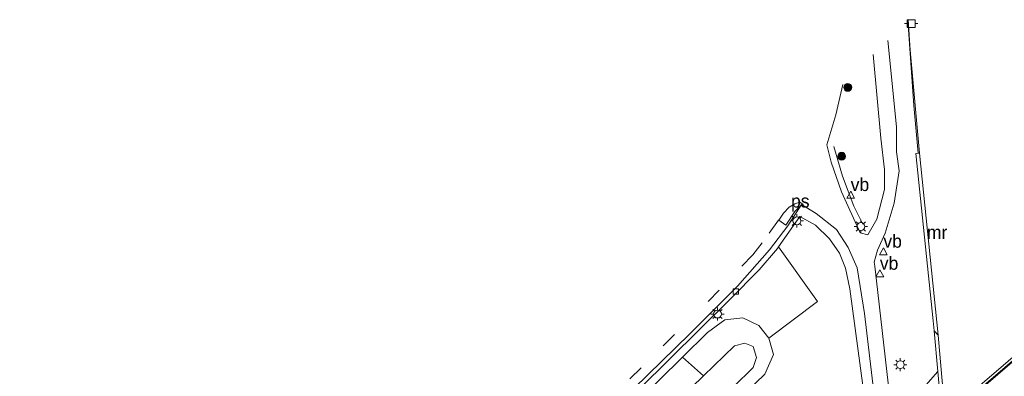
# Model space of a CAD drawing. Header units: millimetres. Extents: x 82463 to 85160, y 450000 to 452470.
# Tile 28 of 98: x 83258 to 83445, y 450875 to 450942. Entities that reach past the tile are written whole.
import ezdxf
from ezdxf.enums import TextEntityAlignment as Align

# ---------------------------------------------------------------- set-up
doc = ezdxf.new("R2010")
doc.units = ezdxf.units.MM
doc.linetypes.add('39strp', pattern=[12, 3, -9])
for name, color, linetype, lineweight in [('af-b1-rasterhekwerk', 8, 'hekwerk', 18), ('af-b5-muur', 8, 'muur', 18), ('bp-b5-bomenstruiken', 93, 'Continuous', 18), ('bp-bs-boom', 93, 'Continuous', 18), ('gw-bs-insteekwatergang', 93, 'Continuous', 18), ('iw-bs-afmeerconstructie', 213, 'Continuous', 18), ('kw-b6-viaduct', 173, 'Continuous', 18), ('mk-b5-vlakmark', 8, 'Continuous', 18), ('mk-bs-39streep 0.15', 8, '39strp', 18), ('og-b1-terreinafscheiding', 253, 'Continuous', 18), ('og-b5-water', 153, 'Continuous', 18), ('og-bs-maaiveld', 253, 'Continuous', 18), ('og-bs-terreinafscheiding', 253, 'Continuous', 18), ('vh-b6-verh_soort', 8, 'Continuous', 18), ('wh-bs-kolk', 8, 'Continuous', 18), ('wh-bs-waterlijn', 133, 'Continuous', 18), ('wm-bs-lichtmast', 8, 'Continuous', 18), ('wm-bs-schrikhek', 8, 'Continuous', 18), ('wm-bs-verkeersbord', 8, 'Continuous', 18)]:
    doc.layers.add(name, color=color, linetype=linetype, lineweight=lineweight)
doc.styles.add('rtw_iso', font='iso-rtw.shx')
doc.linetypes.add('hekwerk', pattern='A,7,-1.5,[1,RTW.shx,S=0.75,R=0,X=0,Y=0],-1.5', length=10)
doc.linetypes.add('muur', pattern='A,8,-1,[6,RTW.shx,S=0.75,R=90,X=0,Y=0],-1', length=10)

# ---------------------------------------------------------------- blocks, each defined once
blk = doc.blocks.new('verkeersbord')
for p, q in [((0, 0.75), (-0.75, -0.625)), ((0.75, -0.625), (0, 0.75)), ((-0.75, -0.625), (0.75, -0.625))]:
    blk.add_line(p, q)
blk = doc.blocks.new('dtbattr')
at = {"style": 'rtw_iso'}
blk.add_attdef('TAG', (0.59, 0.87), '', height=2.5, dxfattribs=at)
blk = doc.blocks.new('kolk')
blk.add_lwpolyline([(-0.5, -0.5), (0.5, -0.5), (0.5, 0.5), (-0.5, 0.5)], close=True)
blk = doc.blocks.new('dtbattr-r')
at = {"style": 'rtw_iso'}
blk.add_attdef('TAG', text='', height=2.5, dxfattribs=at).set_placement((0, 0), align=Align.MIDDLE_CENTER)
blk = doc.blocks.new('boom')
blk.add_hatch(color=256).paths.add_polyline_path([(-0.75, 0, 1), (0.75, 0, 1)])
blk.add_circle((0, 0), 0.75)
blk = doc.blocks.new('lantaarnpaal')
for p, q in [((-0.75, 0), (-1.25, 0)), ((-0.88, 0.88), (-0.53, 0.53)), ((0, 0.75), (0, 1.25)), ((0.53, 0.53), (0.88, 0.88)), ((0.75, 0), (1.25, 0)), ((-0.53, -0.53), (-0.88, -0.88)), ((0, -0.75), (0, -1.25)), ((0.53, -0.53), (0.88, -0.88))]:
    blk.add_line(p, q)
blk.add_circle((0, 0), 0.75)
blk = doc.blocks.new('meerpaal')
for p, q in [((-0.75, 0), (-1.25, 0)), ((0.75, 0.75), (-0.75, 0.75)), ((-0.75, 0.75), (-0.75, -0.75)), ((0.75, -0.75), (0.75, 0.75)), ((0.75, 0), (1.25, 0)), ((-0.75, -0.75), (0.75, -0.75))]:
    blk.add_line(p, q)

msp = doc.modelspace()

# ---------------------------------------------------------------- linework, layer by layer
at = {"layer": 'af-b1-rasterhekwerk'}
msp.add_polyline3d([(83491.339, 450915.553, 9.051), (83471.613, 450898.522, 9.042), (83429.077, 450862.027, 9.051), (83406.479, 450842.71, 9.051)], dxfattribs=at)
at = {"layer": 'af-b5-muur'}
for points in [[(83429.313, 450917.058, -0.5), (83432.843, 450882.354, -0.5), (83432.104, 450883.16, 0.433), (83431.936, 450885.086, 0.434), (83428.598, 450916.939, 0.334), (83429.088, 450917.021, -0.11)], [(83432.843, 450882.354, -0.5), (83444.516, 450749.436, -0.5), (83447.22, 450715.583, -0.5), (83447.006, 450715.56, -0.5), (83446.55, 450715.509, 0.406), (83443.821, 450749.435, 0.407), (83443.168, 450756.378, 0.394), (83442.873, 450760.533, 0.425), (83441.563, 450776.716, 0.406), (83440.224, 450790.756, 0.471), (83440.364, 450790.769, 0.472), (83438.265, 450813.128, 0.482), (83438.07, 450815.383, 0.483), (83438.21, 450815.395, 0.483), (83435.835, 450842.326, 0.529), (83435.695, 450842.315, 0.51), (83434.163, 450860.617, 0.44), (83432.779, 450875.403, 0.429), (83432.104, 450883.16, 0.433)]]:
    msp.add_polyline3d(points, close=True, dxfattribs=at)
at = {"layer": 'bp-b5-bomenstruiken'}
for points in [[(83409.888, 450888.76, 0.657), (83400.579, 450881.741, -0.173), (83398.663, 450884.181, -0.069), (83395.639, 450885.621, 0.121), (83392.197, 450885.247, 0.058), (83388.882, 450882.831, 0.23), (83384.141, 450878.156, 0.215), (83357.192, 450851.579, 0.13), (83326.702, 450821.361, 0.144), (83313.73, 450807.17, 0.089), (83294.703, 450788.707, 0.082), (83298.038, 450793.937, 0.248), (83300.421, 450797.674, 0.255), (83308.436, 450805.495, 0.271), (83309.791, 450806.803, 0.271), (83311.514, 450805.501, 0.261), (83313.52, 450807.441, 0.261), (83311.941, 450808.828, 0.271), (83364.448, 450860.721, 0.185), (83393.152, 450889.126, 0.185), (83398.739, 450894.785, 0.243), (83402.228, 450898.877, 0.298), (83402.432, 450899.167, 0.305)], [(83196.2, 450685.662, -1.139), (83190.885, 450680.072, -1.139), (83188.399, 450681.828, -0.271), (83237.674, 450731.237, 0.117), (83290.869, 450782.694, 0.135), (83294.703, 450788.707, 0.082), (83313.73, 450807.17, 0.089), (83326.702, 450821.361, 0.144), (83357.192, 450851.579, 0.13), (83384.141, 450878.156, 0.215), (83388.136, 450874.571, -1.138), (83368.031, 450855.017, -1.138), (83329.082, 450816.564, -1.138), (83297.157, 450785.157, -1.138), (83260.372, 450749.212, -1.138), (83241.451, 450730.521, -1.139), (83219.868, 450709.329, -1.139)]]:
    msp.add_polyline3d(points, close=True, dxfattribs=at)
at = {"layer": 'gw-bs-insteekwatergang'}
for points in [[(83427.105, 450942.379, -0.11), (83428.246, 450926.1, -0.11), (83429.088, 450917.021, -0.11)], [(83149.738, 450629.192, 0.06), (83167.009, 450645.503, -0.139), (83186.518, 450665.193, -0.189), (83200.719, 450679.836, -0.212), (83219.823, 450698.112, -0.258), (83246.774, 450724.728, -0.194), (83273.163, 450750.671, -0.196), (83319.837, 450795.812, -0.196), (83346.531, 450822.38, -0.037), (83347.685, 450824.448, -0.037), (83383.509, 450859.168, 0.18), (83399.824, 450874.92, 0.18), (83401.476, 450878.685, -0.001), (83400.579, 450881.741, -0.173), (83398.663, 450884.181, -0.069), (83395.639, 450885.621, 0.121), (83392.197, 450885.247, 0.058), (83388.882, 450882.831, 0.23), (83384.141, 450878.156, 0.215), (83357.192, 450851.579, 0.13), (83326.702, 450821.361, 0.144), (83313.73, 450807.17, 0.089), (83294.703, 450788.707, 0.082)]]:
    msp.add_polyline3d(points, dxfattribs=at)
at = {"layer": 'kw-b6-viaduct'}
msp.add_polyline3d([(83448.566, 450851.574, 8.524), (83424.855, 450831.25, 8.524), (83411.486, 450819.753, 8.524), (83409.276, 450844.812, 7.932), (83406.567, 450842.484, 7.932), (83406.127, 450842.996, 8.767), (83409.283, 450845.707, 8.035), (83488.104, 450913.345, 8.039), (83491.123, 450915.974, 8.734), (83491.565, 450915.477, 7.937), (83488.192, 450912.532, 7.932), (83490.4, 450887.531, 8.524), (83467.163, 450867.575, 8.524)], close=True, dxfattribs=at)
at = {"layer": 'mk-b5-vlakmark'}
msp.add_polyline3d([(83405.574, 450905.942, 0.452), (83403.868, 450903.334, 0.452), (83402.48, 450904.245, 0.41), (83403.385, 450905.613, 0.429), (83404.442, 450906.769, 0.429), (83405.528, 450907.383, 0.429), (83406.475, 450907.689, 0.429), (83407.17, 450907.262, 0.429), (83406.441, 450906.778, 0.438)], close=True, dxfattribs=at)
at = {"layer": 'mk-bs-39streep 0.15'}
msp.add_polyline3d([(83402.411, 450904.232, 0.352), (83399.311, 450899.964, 0.275), (83397.536, 450897.642, 0.216), (83391.137, 450890.904, 0.144), (83376.245, 450876.12, 0.153), (83352.769, 450852.971, 0.126), (83351.663, 450851.887, 0.13)], dxfattribs=at)
at = {"layer": 'og-b1-terreinafscheiding'}
msp.add_polyline3d([(83488.145, 450912.492, 7.932), (83409.323, 450844.852, 7.931)], dxfattribs=at)
at = {"layer": 'og-b5-water'}
msp.add_polyline3d([(83241.451, 450730.521, -1.139), (83260.372, 450749.212, -1.138), (83297.157, 450785.157, -1.138), (83329.082, 450816.564, -1.138), (83368.031, 450855.017, -1.138), (83388.136, 450874.571, -1.138), (83394.068, 450880.341, -1.138), (83396.054, 450880.827, -1.138), (83397.627, 450880.196, -1.138), (83398.26, 450878.1, -1.138), (83397.635, 450876.158, -1.138), (83375.116, 450854.103, -1.138), (83341.465, 450820.802, -1.138), (83303.697, 450783.726, -1.138), (83267.18, 450747.798, -1.138), (83245.84, 450726.776, -1.139)], dxfattribs=at)
at = {"layer": 'og-bs-maaiveld'}
for points in [[(83429.313, 450917.058, -0.5), (83429.088, 450917.021, -0.11), (83428.598, 450916.939, 0.334), (83431.936, 450885.086, 0.434), (83432.104, 450883.16, 0.433)], [(83432.104, 450883.16, 0.433), (83432.779, 450875.403, 0.429)], [(83435.695, 450842.315, 0.51), (83434.163, 450860.617, 0.44), (83432.779, 450875.403, 0.429)]]:
    msp.add_polyline3d(points, dxfattribs=at)
at = {"layer": 'og-bs-terreinafscheiding'}
for points in [[(83423.284, 450938.495, 0.266), (83424.907, 450922.049, 0.189), (83424.922, 450917.3, 0.243), (83425.439, 450913.674, 0.262), (83424.5, 450907.473, 0.329), (83422.781, 450901.775, 0.397), (83421.31, 450898.55, 0.452), (83420.682, 450896.269, 0.452), (83420.768, 450895.526, 0.453)], [(83420.508, 450935.854, 0.266), (83421.924, 450919.883, 0.284), (83422.652, 450913.95, 0.298), (83422.633, 450910.089, 0.248), (83421.212, 450904.449, 0.361), (83419.451, 450901.454, 0.361), (83418.033, 450901.869, 0.361), (83414.416, 450909.649, 0.307), (83412.494, 450915.316, 0.23), (83411.654, 450918.618, 0.153), (83413.364, 450924.339, 0.153), (83414.7, 450930.13, 0.239)], [(83432.974, 450732.027, 0.633), (83431.705, 450744.988, 0.696), (83426.872, 450801.031, 0.7), (83420.838, 450869.299, 0.703), (83418.807, 450886.48, 0.583), (83417.439, 450895.176, 0.579), (83415.694, 450899.042, 0.52), (83413.475, 450902.506, 0.465), (83409.636, 450905.564, 0.438), (83406.851, 450907.227, 0.384), (83404.208, 450903.199, 0.348), (83400.734, 450898.62, 0.302), (83394.63, 450891.685, 0.203), (83385.528, 450882.619, 0.203), (83364.12, 450861.707, 0.198), (83330.496, 450828.617, 0.13), (83311.296, 450809.413, 0.216), (83307.887, 450806.111, 0.289), (83308.436, 450805.495, 0.271), (83309.791, 450806.803, 0.271), (83311.514, 450805.501, 0.261)], [(83313.52, 450807.441, 0.261), (83311.941, 450808.828, 0.271), (83364.448, 450860.721, 0.185), (83393.152, 450889.126, 0.185), (83398.739, 450894.785, 0.243), (83402.228, 450898.877, 0.298), (83402.432, 450899.167, 0.305), (83406.503, 450904.947, 0.443), (83409.515, 450903.324, 0.465), (83412.138, 450900.683, 0.52), (83414.062, 450897.951, 0.569), (83415.229, 450895.137, 0.583), (83416.051, 450891.175, 0.547), (83419.079, 450868.485, 0.57)], [(83400.579, 450881.741, -0.173), (83409.888, 450888.76, 0.657), (83402.432, 450899.167, 0.305)], [(83420.768, 450895.526, 0.453), (83423.672, 450870.389, 0.499), (83424.162, 450865.588, 0.551)], [(83388.136, 450874.571, -1.138), (83384.141, 450878.156, 0.215)], [(83432.779, 450875.403, 0.429), (83424.162, 450865.588, 0.551)]]:
    msp.add_polyline3d(points, dxfattribs=at)
at = {"layer": 'vh-b6-verh_soort'}
msp.add_polyline3d([(83438.313, 450844.608, 8.501), (83411.395, 450821.35, 8.52), (83409.323, 450844.852, 7.931), (83488.145, 450912.492, 7.932), (83490.266, 450888.485, 8.473), (83466.278, 450868.418, 8.473)], close=True, dxfattribs=at)
at = {"layer": 'wh-bs-waterlijn'}
for points in [[(83432.843, 450882.354, -0.5), (83429.313, 450917.058, -0.5), (83427.562, 450936.654, -0.5), (83427.166, 450942.428, -0.5)], [(83245.84, 450726.776, -1.139), (83267.18, 450747.798, -1.138), (83303.697, 450783.726, -1.138), (83341.465, 450820.802, -1.138), (83375.116, 450854.103, -1.138), (83397.635, 450876.158, -1.138), (83398.26, 450878.1, -1.138), (83397.627, 450880.196, -1.138), (83396.054, 450880.827, -1.138), (83394.068, 450880.341, -1.138), (83388.136, 450874.571, -1.138), (83368.031, 450855.017, -1.138), (83329.082, 450816.564, -1.138), (83297.157, 450785.157, -1.138), (83260.372, 450749.212, -1.138), (83241.451, 450730.521, -1.139)], [(83432.843, 450882.354, -0.5), (83444.516, 450749.436, -0.5), (83447.22, 450715.583, -0.5), (83447.006, 450715.56, -0.5), (83447.668, 450714.036, -0.5), (83449.783, 450688.643, -0.5), (83452.279, 450665.848, -0.5)]]:
    msp.add_polyline3d(points, dxfattribs=at)
at = {"layer": 'wm-bs-schrikhek'}
msp.add_polyline3d([(83412.962, 450918.312, 0.274), (83414.626, 450912.677, 0.352), (83416.799, 450906.914, 0.362), (83418.528, 450903.502, 0.366)], dxfattribs=at)

# ---------------------------------------------------------------- block references
at = {"layer": 'af-b5-muur'}
ref = msp.add_blockref('dtbattr-r', (83430.71875, 450899.953125, -0.058429), dxfattribs=at)
ref.add_attrib('TAG', 'mr', dxfattribs={"layer": '0', "height": 2.5, "style": 'rtw_iso'}).set_placement((83430.71875, 450899.953125, -0.058429), align=Align.BOTTOM_LEFT)
at = {"layer": 'bp-bs-boom'}
for p in [(83415.637, 450929.569, 0.38), (83414.478, 450916.451, 0.385)]:
    msp.add_blockref('boom', p, dxfattribs=at)
at = {"layer": 'iw-bs-afmeerconstructie'}
msp.add_blockref('meerpaal', (83427.714, 450941.721, 1.154), dxfattribs=at)
at = {"layer": 'mk-b5-vlakmark'}
ref = msp.add_blockref('dtbattr-r', (83404.828125, 450905.90625, 0.4349), dxfattribs=at)
ref.add_attrib('TAG', 'ps', dxfattribs={"layer": '0', "height": 2.5, "style": 'rtw_iso'}).set_placement((83404.828125, 450905.90625, 0.4349), align=Align.BOTTOM_LEFT)
at = {"layer": 'wh-bs-kolk'}
msp.add_blockref('kolk', (83394.286, 450890.685, 0.262), dxfattribs=at)
at = {"layer": 'wm-bs-lichtmast'}
for p in [(83405.948, 450904.142, 0.361), (83418.135, 450903.045, 0.431), (83390.82, 450886.369, 0.266), (83425.653, 450876.721, 0.517)]:
    msp.add_blockref('lantaarnpaal', p, dxfattribs=at)
at = {"layer": 'wm-bs-verkeersbord'}
ref = msp.add_blockref('dtbattr', (83416.198, 450909.065, 0.403), dxfattribs=at)
ref.add_attrib('TAG', 'vb', dxfattribs={"layer": '0', "height": 2.5, "style": 'rtw_iso'}).set_placement((83416.198, 450909.065, 0.403), align=Align.BOTTOM_LEFT)
for p in [(83416.198, 450909.065, 0.403), (83422.428, 450898.263, 0.636), (83421.752, 450894.064, 0.517)]:
    msp.add_blockref('verkeersbord', p, dxfattribs=at)
ref = msp.add_blockref('dtbattr', (83422.428, 450898.263, 0.636), dxfattribs=at)
ref.add_attrib('TAG', 'vb', dxfattribs={"layer": '0', "height": 2.5, "style": 'rtw_iso'}).set_placement((83422.428, 450898.263, 0.636), align=Align.BOTTOM_LEFT)
ref = msp.add_blockref('dtbattr', (83421.752, 450894.064, 0.517), dxfattribs=at)
ref.add_attrib('TAG', 'vb', dxfattribs={"layer": '0', "height": 2.5, "style": 'rtw_iso'}).set_placement((83421.752, 450894.064, 0.517), align=Align.BOTTOM_LEFT)

doc.saveas('drawing.dxf')
